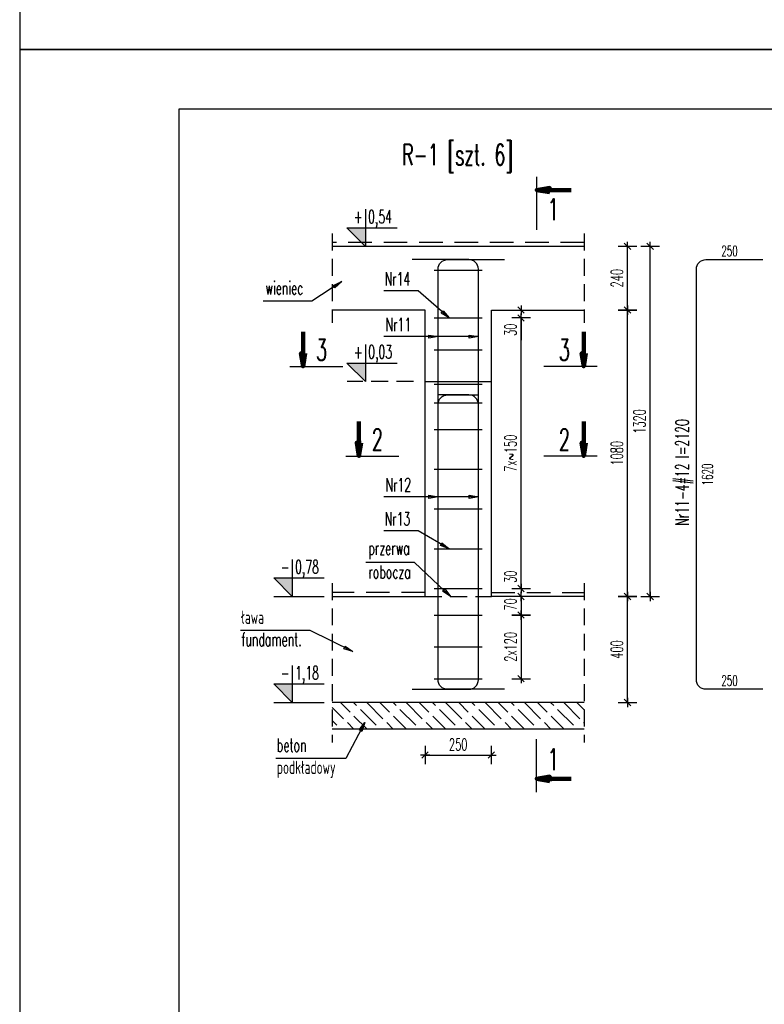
# Model space of a CAD drawing. Header units: centimetres. Extents: x -8002 to -6952, y -9103 to -4648.
# Tile 28 of 35: x -8002 to -7722, y -5751 to -5380. Entities that reach past the tile are written whole.
import ezdxf
from ezdxf.enums import TextEntityAlignment as Align

# ---------------------------------------------------------------- set-up
doc = ezdxf.new("R2010")
doc.units = ezdxf.units.CM
doc.linetypes.add('DASHED', pattern=[19.05, 12.7, -6.35])
doc.layers.get('defpoints').update_dxf_attribs({"color": 8})
for name, color, linetype in [('hatch_R&F', 4, 'Continuous'), ('izolacje_R&F', 3, 'DASHED'), ('konstr_R&F', 2, 'Continuous'), ('odnośniki_R&F', 8, 'Continuous'), ('opisy_prętów_R&F', 2, 'Continuous'), ('opisy_R&F', 3, 'Continuous'), ('ozn_graficzne_R&F', 5, 'Continuous'), ('strzemiona_R&F', 7, 'Continuous'), ('widoki_przerywana_R&F', 4, 'DASHED'), ('widoki_R&F', 4, 'Continuous'), ('wymiary_R&F', 3, 'Continuous'), ('zbrojenie_R&F', 1, 'Continuous')]:
    doc.layers.add(name, color=color, linetype=linetype)
doc.styles.add('simplex 0.6', font='simplex.shx', dxfattribs={"width": 0.6})
doc.styles.get("Standard").update_dxf_attribs({"font": 'simplex.shx', "width": 0.6})
doc.dimstyles.new('1_25 [mm]', dxfattribs={"dimscale": 0.25, "dimtxt": 18, "dimasz": 1, "dimexe": 0.18, "dimexo": 0.0625, "dimgap": 7, "dimtad": 1, "dimdec": 1, "dimlfac": 10, "dimrnd": 5, "dimdsep": 46, "dimtxsty": 'Standard', "dimblk1": 'KR', "dimblk2": 'KR', "dimsah": 1, "dimcen": 0.09, "dimse1": 1, "dimse2": 1, "dimclrd": 8, "dimadec": 0, "dimazin": 0, "dimtfac": 1, "dimtdec": 1, "dimtofl": 0, "dimtmove": 0, "dimatfit": 3, "dimfxl": 1, "dimtvp": 1, "dimtolj": 1, "dimtzin": 0, "dimarcsym": 0})
doc.dimstyles.new('PRĘTY 25', dxfattribs={"dimscale": 2.5, "dimtxt": 1.6, "dimasz": 0.4, "dimexe": 0, "dimexo": 0, "dimgap": 0.5, "dimtad": 1, "dimdec": 1, "dimlfac": 10, "dimrnd": 10, "dimzin": 12, "dimdsep": 46, "dimtxsty": 'Standard', "dimblk1": 'W', "dimblk2": 'W', "dimsah": 1, "dimcen": 0, "dimdle": 10, "dimse1": 1, "dimse2": 1, "dimsd1": 1, "dimsd2": 1, "dimclrd": 7, "dimclre": 256, "dimclrt": 256, "dimaunit": 1, "dimadec": 0, "dimazin": 0, "dimtfac": 8e-05, "dimtdec": 1, "dimtix": 1, "dimtmove": 2, "dimatfit": 3, "dimldrblk": 'W', "dimfxl": 1, "dimtolj": 1, "dimtzin": 9, "dimarcsym": 0})
doc.dimstyles.new('PRĘTY 50', dxfattribs={"dimscale": 5, "dimtxt": 1.6, "dimasz": 0.4, "dimexe": 0, "dimexo": 0, "dimgap": 0.5, "dimtad": 1, "dimdec": 1, "dimlfac": 10, "dimrnd": 10, "dimzin": 12, "dimdsep": 46, "dimtxsty": 'Standard', "dimblk1": 'W', "dimblk2": 'W', "dimsah": 1, "dimcen": 0, "dimdle": 10, "dimse1": 1, "dimse2": 1, "dimsd1": 1, "dimsd2": 1, "dimclrd": 7, "dimclre": 256, "dimclrt": 256, "dimaunit": 1, "dimadec": 0, "dimazin": 0, "dimtfac": 8e-05, "dimtdec": 1, "dimtix": 1, "dimtmove": 2, "dimatfit": 3, "dimldrblk": 'W', "dimfxl": 1, "dimtolj": 1, "dimtzin": 9, "dimarcsym": 0})

# ---------------------------------------------------------------- blocks, each defined once
blk = doc.blocks.new('KR')
for p, q in [((-7, 0), (7, 0)), ((0, -14), (0, 14))]:
    blk.add_line(p, q)
at = {"color": 2}
blk.add_line((-4.9, -4.9), (4.9, 4.9), dxfattribs=at)
blk = doc.blocks.new('*D606')
at = {"layer": 'defpoints', "color": 0, "transparency": 16777216}
for p in [(-7824.54, -5597.09), (-7828.04, -5604.09), (-7813.35, -5604.09)]:
    blk.add_point(p, dxfattribs=at)
at = {"layer": 'wymiary_R&F', "color": 8, "lineweight": -2, "transparency": 16777216}
blk.add_line((-7813.35, -5597.34), (-7813.35, -5603.84), dxfattribs=at)
at = {"layer": 'wymiary_R&F', "color": 8, "lineweight": -2, "transparency": 16777216, "xscale": 0.25, "yscale": 0.25, "zscale": 0.25}
for p, rotation in [((-7813.35, -5597.09), 90), ((-7813.35, -5604.09), 270)]:
    blk.add_blockref('KR', p, dxfattribs=dict(at, rotation=rotation))
at = {"layer": 'wymiary_R&F', "color": 0, "transparency": 16777216, "insert": (-7817.35, -5600.09), "char_height": 4.5, "attachment_point": 5, "rotation": 90}
blk.add_mtext('\\A1;70', dxfattribs=at)
blk = doc.blocks.new('*D607')
at = {"layer": 'defpoints', "color": 0, "transparency": 16777216}
for p in [(-7828.04, -5604.09), (-7828.04, -5628.09), (-7813.35, -5628.09)]:
    blk.add_point(p, dxfattribs=at)
at = {"layer": 'wymiary_R&F', "color": 8, "lineweight": -2, "transparency": 16777216}
blk.add_line((-7813.35, -5604.34), (-7813.35, -5627.84), dxfattribs=at)
at = {"layer": 'wymiary_R&F', "color": 8, "lineweight": -2, "transparency": 16777216, "xscale": 0.25, "yscale": 0.25, "zscale": 0.25}
for p, rotation in [((-7813.35, -5604.09), 90), ((-7813.35, -5628.09), 270)]:
    blk.add_blockref('KR', p, dxfattribs=dict(at, rotation=rotation))
at = {"layer": 'wymiary_R&F', "color": 0, "transparency": 16777216, "insert": (-7817.35, -5616.09), "char_height": 4.5, "attachment_point": 5, "rotation": 90, "style": 'simplex 0.6'}
blk.add_mtext('\\A1;2x120', dxfattribs=at)
blk = doc.blocks.new('*D584')
at = {"layer": 'defpoints', "color": 0, "transparency": 16777216}
for p in [(-7828.04, -5594.09), (-7813.35, -5594.09), (-7824.54, -5597.09)]:
    blk.add_point(p, dxfattribs=at)
at = {"layer": 'wymiary_R&F', "color": 8, "lineweight": -2, "transparency": 16777216}
for p, q in [((-7813.35, -5593.84), (-7813.35, -5585.72)), ((-7813.35, -5597.34), (-7813.35, -5597.59))]:
    blk.add_line(p, q, dxfattribs=at)
at = {"layer": 'wymiary_R&F', "color": 8, "lineweight": -2, "transparency": 16777216, "xscale": 0.25, "yscale": 0.25, "zscale": 0.25}
for p, rotation in [((-7813.35, -5594.09), 270), ((-7813.35, -5597.09), 90)]:
    blk.add_blockref('KR', p, dxfattribs=dict(at, rotation=rotation))
at = {"layer": 'wymiary_R&F', "color": 0, "transparency": 16777216, "insert": (-7817.35, -5589.65), "char_height": 4.5, "attachment_point": 5, "rotation": 90}
blk.add_mtext('\\A1;30', dxfattribs=at)
blk = doc.blocks.new('*D578')
at = {"layer": 'defpoints', "color": 0, "transparency": 16777216}
for p in [(-7824.54, -5489.09), (-7828.04, -5492.09), (-7813.35, -5492.09)]:
    blk.add_point(p, dxfattribs=at)
at = {"layer": 'wymiary_R&F', "color": 8, "lineweight": -2, "transparency": 16777216}
for p, q in [((-7813.35, -5488.84), (-7813.35, -5488.59)), ((-7813.35, -5492.34), (-7813.35, -5500.46))]:
    blk.add_line(p, q, dxfattribs=at)
at = {"layer": 'wymiary_R&F', "color": 8, "lineweight": -2, "transparency": 16777216, "xscale": 0.25, "yscale": 0.25, "zscale": 0.25}
for p, rotation in [((-7813.35, -5489.09), 270), ((-7813.35, -5492.09), 90)]:
    blk.add_blockref('KR', p, dxfattribs=dict(at, rotation=rotation))
at = {"layer": 'wymiary_R&F', "color": 0, "transparency": 16777216, "insert": (-7817.35, -5496.53), "char_height": 4.5, "attachment_point": 5, "rotation": 90}
blk.add_mtext('\\A1;30', dxfattribs=at)
blk = doc.blocks.new('*D579')
at = {"layer": 'defpoints', "color": 0, "transparency": 16777216}
for p in [(-7828.04, -5492.09), (-7813.35, -5492.09), (-7829.44, -5594.09)]:
    blk.add_point(p, dxfattribs=at)
at = {"layer": 'wymiary_R&F', "color": 8, "lineweight": -2, "transparency": 16777216}
blk.add_line((-7813.35, -5593.84), (-7813.35, -5492.34), dxfattribs=at)
at = {"layer": 'wymiary_R&F', "color": 8, "lineweight": -2, "transparency": 16777216, "xscale": 0.25, "yscale": 0.25, "zscale": 0.25}
for p, rotation in [((-7813.35, -5492.09), 90), ((-7813.35, -5594.09), 270)]:
    blk.add_blockref('KR', p, dxfattribs=dict(at, rotation=rotation))
at = {"layer": 'wymiary_R&F', "color": 0, "transparency": 16777216, "insert": (-7817.35, -5543.09), "char_height": 4.5, "attachment_point": 5, "rotation": 90, "style": 'simplex 0.6'}
blk.add_mtext('\\A1;7x~150', dxfattribs=at)
blk = doc.blocks.new('W')
at = {"lineweight": 18}
for p, q in [((66734.272, -158580.872), (66863.494, -158581.143)), ((66733.14, -158581.999), (66732.869, -158711.221))]:
    blk.add_line(p, q, dxfattribs=at)
for radius in [3.765, 2.447]:
    blk.add_circle((66798.503, -158672.515), radius, dxfattribs=at)
for centre, radius, start, end in [((66734.269, -158582.001), 1.129, 89.87977, 179.87977), ((66862.505, -158583.964), 2.824, 16.7493, 89.87977), ((66863.488, -158583.966), 2.824, 16.54501, 89.87977), ((66805.956, -158667.717), 85.33, 64.98828, 86.63544), ((66799.917, -158770.445), 188.235, 76.25086, 86.63543), ((66805.956, -158667.717), 84.154, 64.98828, 128.20069), ((66786.8, -158606.748), 81.882, 341.53714, 16.7493), ((66786.8, -158606.748), 82.824, 341.53714, 16.54501), ((66805.956, -158667.717), 81.801, 68.48995, 128.20069), ((66838.392, -158613.201), 26.353, 6.14358, 76.25086), ((66825.597, -158617.882), 28.235, 68.48996, 110.1351), ((66829.599, -158617.043), 29.412, 17.04731, 64.98828), ((66857.996, -158706.248), 122.353, 110.1351, 143.97002), ((66829.599, -158617.043), 28.235, 17.04731, 64.98828), ((66768.465, -158620.076), 23.529, 128.20069, 152.28248), ((66768.465, -158620.076), 21.176, 128.20069, 152.28248), ((66807.753, -158625.116), 21.176, 71.14641, 130.05003), ((66801.224, -158644.236), 41.38, 19.43014, 71.14641), ((66762.615, -158617.002), 16.921, 152.28248, 197.57296), ((66945.529, -158789.02), 235.294, 130.05004, 136.60143), ((66816.102, -158621.181), 42.353, 334.08368, 17.04731), ((66816.102, -158621.181), 43.529, 334.08368, 17.04731), ((66762.615, -158617.002), 14.568, 152.28248, 197.57296), ((66806.22, -158618.367), 58.918, 332.83643, 7.79053), ((66927.732, -158571.3), 185.882, 195.6602, 198.49274), ((66927.732, -158571.3), 188.235, 195.6602, 198.49274), ((66733.52, -158580.493), 128.235, 314.87977, 339.83879), ((66830.601, -158628.26), 23.569, 333.80136, 8.7092), ((66857.996, -158706.248), 114.824, 136.60143, 154.98438), ((66743.861, -158632.797), 8, 340.08992, 18.49274), ((66820.278, -158637.515), 21.176, 326.97255, 19.43014), ((66743.861, -158632.797), 5.647, 340.08992, 18.49274), ((66733.142, -158580.869), 141.176, 291.28942, 338.47012), ((66733.142, -158580.869), 142.118, 291.28942, 338.49166), ((66812.327, -158673.031), 65.882, 143.97002, 193.16671), ((66926.154, -158698.822), 188.235, 160.08992, 177.01679), ((66837.529, -158667.136), 94.118, 159.86028, 196.56363), ((66837.529, -158667.136), 91.765, 159.86028, 193.16671), ((66733.52, -158580.493), 131.765, 314.87977, 333.80136), ((66733.142, -158580.869), 134.588, 318.23663, 334.08368), ((66733.142, -158580.869), 135.765, 318.43708, 334.08368), ((66733.142, -158580.869), 125.106, 292.5922, 326.97255), ((66788.059, -158673.613), 37.647, 154.98437, 188.67313), ((66835.24, -158679.727), 9.412, 103.13701, 134.87977), ((66833.529, -158672.395), 1.882, 13.47259, 103.13701), ((66733.142, -158580.869), 128.235, 289.92076, 315.118), ((66826.207, -158674.149), 9.412, 314.12236, 13.47259), ((66733.142, -158580.869), 132.706, 291.38849, 315.99781), ((66733.142, -158580.869), 131.765, 295.95818, 315.11162), ((66772.707, -158675.954), 22.118, 188.67312, 292.5922), ((66764.527, -158689.081), 26.353, 179.87977, 260.17328), ((66764.86, -158688.749), 18.303, 196.56362, 252.83776), ((66780.501, -158678.15), 23.569, 261.05034, 295.95818), ((66758.795, -158634.636), 73.412, 279.6886, 288.0475), ((66766.904, -158682.132), 25.229, 252.83776, 279.6886), ((66735.694, -158710.244), 2.824, 179.87977, 253.01024), ((66735.692, -158711.227), 2.824, 179.87977, 253.21454), ((66758.795, -158634.636), 81.882, 253.01024, 288.2224), ((66758.795, -158634.636), 82.824, 253.21454, 288.2224), ((66767.11, -158682.395), 33.412, 257.7647, 281.37192)]:
    blk.add_arc(centre, radius, start, end, dxfattribs=at)
blk = doc.blocks.new('*D587')
at = {"layer": 'defpoints', "color": 0, "transparency": 16777216}
for p in [(-7849.54, -5597.09), (-7824.54, -5597.09), (-7824.54, -5656.87)]:
    blk.add_point(p, dxfattribs=at)
at = {"layer": 'wymiary_R&F', "color": 8, "lineweight": -2, "transparency": 16777216}
blk.add_line((-7849.29, -5656.87), (-7824.79, -5656.87), dxfattribs=at)
at = {"layer": 'wymiary_R&F', "color": 8, "lineweight": -2, "transparency": 16777216, "xscale": 0.25, "yscale": 0.25, "zscale": 0.25, "rotation": 180}
blk.add_blockref('KR', (-7849.54, -5656.87), dxfattribs=at)
at = {"layer": 'wymiary_R&F', "color": 8, "lineweight": -2, "transparency": 16777216, "xscale": 0.25, "yscale": 0.25, "zscale": 0.25}
blk.add_blockref('KR', (-7824.54, -5656.87), dxfattribs=at)
at = {"layer": 'wymiary_R&F', "color": 0, "transparency": 16777216, "insert": (-7837.04, -5652.87), "char_height": 4.5, "attachment_point": 5}
blk.add_mtext('\\A1;250', dxfattribs=at)
blk = doc.blocks.new('*D580')
at = {"layer": 'defpoints', "color": 0, "transparency": 16777216}
for p in [(-7789.54, -5597.09), (-7773.22, -5597.09), (-7789.54, -5637.09)]:
    blk.add_point(p, dxfattribs=at)
at = {"layer": 'wymiary_R&F', "color": 8, "lineweight": -2, "transparency": 16777216}
blk.add_line((-7773.22, -5636.84), (-7773.22, -5597.34), dxfattribs=at)
at = {"layer": 'wymiary_R&F', "color": 8, "lineweight": -2, "transparency": 16777216, "xscale": 0.25, "yscale": 0.25, "zscale": 0.25}
for p, rotation in [((-7773.22, -5597.09), 90), ((-7773.22, -5637.09), 270)]:
    blk.add_blockref('KR', p, dxfattribs=dict(at, rotation=rotation))
at = {"layer": 'wymiary_R&F', "color": 0, "transparency": 16777216, "insert": (-7777.22, -5617.09), "char_height": 4.5, "attachment_point": 5, "rotation": 90}
blk.add_mtext('\\A1;400', dxfattribs=at)
blk = doc.blocks.new('*D581')
at = {"layer": 'defpoints', "color": 0, "transparency": 16777216}
for p in [(-7789.54, -5489.09), (-7773.22, -5489.09), (-7789.54, -5597.09)]:
    blk.add_point(p, dxfattribs=at)
at = {"layer": 'wymiary_R&F', "color": 8, "lineweight": -2, "transparency": 16777216}
blk.add_line((-7773.22, -5596.84), (-7773.22, -5489.34), dxfattribs=at)
at = {"layer": 'wymiary_R&F', "color": 8, "lineweight": -2, "transparency": 16777216, "xscale": 0.25, "yscale": 0.25, "zscale": 0.25}
for p, rotation in [((-7773.22, -5489.09), 90), ((-7773.22, -5597.09), 270)]:
    blk.add_blockref('KR', p, dxfattribs=dict(at, rotation=rotation))
at = {"layer": 'wymiary_R&F', "color": 0, "transparency": 16777216, "insert": (-7777.22, -5543.09), "char_height": 4.5, "attachment_point": 5, "rotation": 90, "style": 'simplex 0.6'}
blk.add_mtext('\\A1;1080', dxfattribs=at)
blk = doc.blocks.new('*D582')
at = {"layer": 'defpoints', "color": 0, "transparency": 16777216}
for p in [(-7789.54, -5465.09), (-7773.22, -5465.09), (-7789.54, -5489.09)]:
    blk.add_point(p, dxfattribs=at)
at = {"layer": 'wymiary_R&F', "color": 8, "lineweight": -2, "transparency": 16777216}
blk.add_line((-7773.22, -5488.84), (-7773.22, -5465.34), dxfattribs=at)
at = {"layer": 'wymiary_R&F', "color": 8, "lineweight": -2, "transparency": 16777216, "xscale": 0.25, "yscale": 0.25, "zscale": 0.25}
for p, rotation in [((-7773.22, -5465.09), 90), ((-7773.22, -5489.09), 270)]:
    blk.add_blockref('KR', p, dxfattribs=dict(at, rotation=rotation))
at = {"layer": 'wymiary_R&F', "color": 0, "transparency": 16777216, "insert": (-7777.22, -5477.09), "char_height": 4.5, "attachment_point": 5, "rotation": 90}
blk.add_mtext('\\A1;240', dxfattribs=at)
blk = doc.blocks.new('*D583')
at = {"layer": 'defpoints', "color": 0, "transparency": 16777216}
for p in [(-7789.54, -5465.09), (-7764.74, -5465.09), (-7789.54, -5597.09)]:
    blk.add_point(p, dxfattribs=at)
at = {"layer": 'wymiary_R&F', "color": 8, "lineweight": -2, "transparency": 16777216}
blk.add_line((-7764.74, -5596.84), (-7764.74, -5465.34), dxfattribs=at)
at = {"layer": 'wymiary_R&F', "color": 8, "lineweight": -2, "transparency": 16777216, "xscale": 0.25, "yscale": 0.25, "zscale": 0.25}
for p, rotation in [((-7764.74, -5465.09), 90), ((-7764.74, -5597.09), 270)]:
    blk.add_blockref('KR', p, dxfattribs=dict(at, rotation=rotation))
at = {"layer": 'wymiary_R&F', "color": 0, "transparency": 16777216, "insert": (-7768.74, -5531.09), "char_height": 4.5, "attachment_point": 5, "rotation": 90}
blk.add_mtext('\\A1;1320', dxfattribs=at)
blk = doc.blocks.new('*D614')
at = {"layer": 'defpoints', "color": 0, "transparency": 16777216}
for p in [(-7722.3, -5470.09), (-7722.3, -5470.09), (-7747.3, -5473.69)]:
    blk.add_point(p, dxfattribs=at)
at = {"layer": 'wymiary_R&F', "transparency": 16777216, "insert": (-7734.8, -5466.84), "char_height": 4, "attachment_point": 5}
blk.add_mtext('\\A1;250', dxfattribs=at)
blk = doc.blocks.new('*D615')
at = {"layer": 'defpoints', "color": 0, "transparency": 16777216}
for p in [(-7743.7, -5470.09), (-7743.7, -5632.09), (-7739.89, -5632.09)]:
    blk.add_point(p, dxfattribs=at)
at = {"layer": 'wymiary_R&F', "transparency": 16777216, "insert": (-7743.14, -5551.09), "char_height": 4, "attachment_point": 5, "rotation": 90}
blk.add_mtext('\\A1;1620', dxfattribs=at)
blk = doc.blocks.new('*D610')
at = {"layer": 'defpoints', "color": 0, "transparency": 16777216}
for p in [(-7747.3, -5628.49), (-7722.3, -5632.09), (-7722.3, -5632.09)]:
    blk.add_point(p, dxfattribs=at)
at = {"layer": 'wymiary_R&F', "transparency": 16777216, "insert": (-7734.8, -5628.84), "char_height": 4, "attachment_point": 5}
blk.add_mtext('\\A1;250', dxfattribs=at)
blk = doc.blocks.new('linia_przekroju_k')
blk.add_line((0, 5), (0, -15))
blk.add_leader([(0, 0), (13, 0)], dimstyle='PRĘTY 25', override={"dimscale": 5, "dimtxt": 1.6, "dimasz": 1, "dimgap": 0.5, "dimtad": 0, "dimclrd": 2, "dimldrblk": 'ClosedBlank', "dimlwd": 65534})

msp = doc.modelspace()

# ---------------------------------------------------------------- hatches: boundary and pattern name
at = {"layer": 'hatch_R&F'}
h = msp.add_hatch(dxfattribs=at)
h.set_pattern_fill('ACAD_ISO02W100', color=256, scale=0.7, angle=135)
h.set_pattern_definition([(135, (-13795.2168, -16280.1837), (-2.4748737, -2.4748737), [8.4, -2.1])])
h.paths.add_polyline_path([(-7884.544, -5637.09), (-7884.544, -5647.09), (-7789.544, -5647.09), (-7789.544, -5637.09)])
at = {"layer": 'ozn_graficzne_R&F'}
for points in [[(-7872.015, -5465.09), (-7879.015, -5458.09), (-7872.015, -5458.09)], [(-7871.982, -5516.09), (-7878.982, -5509.09), (-7871.982, -5509.09)], [(-7899.544, -5597.09), (-7906.544, -5590.09), (-7899.544, -5590.09)], [(-7899.544, -5637.09), (-7906.544, -5630.09), (-7899.544, -5630.09)]]:
    msp.add_hatch(color=7, dxfattribs=at).paths.add_polyline_path(points)

# ---------------------------------------------------------------- linework, layer by layer
at = {"layer": 'defpoints'}
for points in [[(-8002.267, -5390.866), (-7477.267, -5390.866), (-7477.267, -4648.366), (-8002.267, -4648.366)], [(-8002.267, -6133.366), (-6952.267, -6133.366), (-6952.267, -5390.866), (-8002.267, -5390.866)]]:
    msp.add_lwpolyline(points, close=True, dxfattribs=at)
at = {"layer": 'izolacje_R&F', "ltscale": 0.7}
for p, q in [((-7789.544, -5463.59), (-7884.544, -5463.59)), ((-7849.544, -5595.59), (-7884.544, -5595.59)), ((-7824.544, -5595.59), (-7789.544, -5595.59))]:
    msp.add_line(p, q, dxfattribs=at)
at = {"layer": 'konstr_R&F'}
msp.add_line((-7789.544, -5637.09), (-7884.544, -5637.09), dxfattribs=at)
for points in [[(-7789.544, -5465.09), (-7884.544, -5465.09)], [(-7884.544, -5597.09), (-7849.544, -5597.09), (-7849.544, -5489.09), (-7884.544, -5489.09)], [(-7789.544, -5597.09), (-7824.544, -5597.09), (-7824.544, -5489.09), (-7789.544, -5489.09)]]:
    msp.add_lwpolyline(points, dxfattribs=at)
at = {"layer": 'ozn_graficzne_R&F', "color": 4}
for p, q in [((-7906.544, -5597.09), (-7887.544, -5597.09)), ((-7906.544, -5637.09), (-7887.544, -5637.09))]:
    msp.add_line(p, q, dxfattribs=at)
at = {"layer": 'ozn_graficzne_R&F', "color": 7}
for points in [[(-7872.015, -5451.09), (-7872.015, -5465.09), (-7879.015, -5458.09), (-7860.015, -5458.09)], [(-7871.982, -5502.09), (-7871.982, -5516.09), (-7878.982, -5509.09), (-7859.982, -5509.09)], [(-7899.544, -5583.09), (-7899.544, -5597.09), (-7906.544, -5590.09), (-7887.544, -5590.09)], [(-7899.544, -5623.09), (-7899.544, -5637.09), (-7906.544, -5630.09), (-7887.544, -5630.09)]]:
    msp.add_lwpolyline(points, dxfattribs=at)
at = {"layer": 'strzemiona_R&F', "ltscale": 0.25}
for p, q in [((-7846.044, -5524.09), (-7828.044, -5524.09)), ((-7846.044, -5594.09), (-7828.044, -5594.09)), ((-7846.044, -5604.09), (-7828.044, -5604.09)), ((-7846.044, -5628.09), (-7828.044, -5628.09))]:
    msp.add_line(p, q, dxfattribs=at)
at = {"layer": 'strzemiona_R&F', "color": 4, "ltscale": 0.25}
msp.add_line((-7846.044, -5616.09), (-7828.044, -5616.09), dxfattribs=at)
at = {"layer": 'strzemiona_R&F', "ltscale": 0.25}
for points in [[(-7846.044, -5474.09), (-7828.044, -5474.09)], [(-7846.044, -5492.09), (-7828.044, -5492.09)]]:
    msp.add_lwpolyline(points, dxfattribs=at)
at = {"layer": 'strzemiona_R&F', "color": 4, "ltscale": 0.25}
for points in [[(-7846.044, -5504.09), (-7828.044, -5504.09)], [(-7846.044, -5517.09), (-7828.044, -5517.09)], [(-7846.044, -5534.09), (-7828.044, -5534.09)], [(-7846.044, -5549.09), (-7828.044, -5549.09)], [(-7846.044, -5564.09), (-7828.044, -5564.09)], [(-7846.044, -5579.09), (-7828.044, -5579.09)]]:
    msp.add_lwpolyline(points, dxfattribs=at)
at = {"layer": 'widoki_przerywana_R&F', "ltscale": 0.5}
for p, q in [((-7884.544, -5460.29), (-7884.544, -5493.89)), ((-7789.544, -5460.29), (-7789.544, -5493.89)), ((-7884.544, -5592.09), (-7884.544, -5652.09)), ((-7789.544, -5592.09), (-7789.544, -5652.09)), ((-7849.544, -5597.09), (-7824.544, -5597.09))]:
    msp.add_line(p, q, dxfattribs=at)
at = {"layer": 'widoki_przerywana_R&F', "color": 4, "linetype": 'Continuous', "ltscale": 0.25}
msp.add_lwpolyline([(-7789.544, -5465.09), (-7884.544, -5465.09)], dxfattribs=at)
at = {"layer": 'widoki_przerywana_R&F', "ltscale": 0.5}
msp.add_lwpolyline([(-7853.902, -5516.09), (-7878.902, -5516.09)], dxfattribs=at)
at = {"layer": 'widoki_R&F'}
msp.add_line((-7789.544, -5647.09), (-7884.544, -5647.09), dxfattribs=at)
at = {"layer": 'widoki_R&F', "ltscale": 0.5}
msp.add_lwpolyline([(-7849.544, -5516.09), (-7824.544, -5516.09)], dxfattribs=at)
at = {"layer": 'wymiary_R&F', "color": 5}
msp.add_lwpolyline([(-7942.267, -6110.866), (-6974.767, -6110.866), (-6974.767, -5413.366), (-7942.267, -5413.366)], close=True, dxfattribs=at)
at = {"layer": 'zbrojenie_R&F'}
for points in [[(-7854.444, -5632.09), (-7833.044, -5632.09, 0.4142136), (-7829.444, -5628.49), (-7829.444, -5473.69), (-7829.444, -5473.69, 0.4142136), (-7833.044, -5470.09), (-7854.444, -5470.09)], [(-7819.644, -5632.09), (-7841.044, -5632.09, -0.4142136), (-7844.644, -5628.49), (-7844.644, -5473.69), (-7844.644, -5473.69, -0.4142136), (-7841.044, -5470.09), (-7819.644, -5470.09)], [(-7722.302, -5632.09), (-7743.702, -5632.09, -0.4142136), (-7747.302, -5628.49), (-7747.302, -5473.69), (-7747.302, -5473.69, -0.4142136), (-7743.702, -5470.09), (-7722.302, -5470.09)], [(-7854.444, -5632.09), (-7833.044, -5632.09, 0.4142136), (-7829.444, -5628.49), (-7829.444, -5524.69), (-7829.444, -5524.69, 0.4142136), (-7833.044, -5521.09), (-7844.444, -5521.09)], [(-7819.644, -5632.09), (-7841.044, -5632.09, -0.4142136), (-7844.644, -5628.49), (-7844.644, -5524.69), (-7844.644, -5524.69, -0.4142136), (-7841.044, -5521.09), (-7829.644, -5521.09)]]:
    msp.add_lwpolyline(points, format="xyb", dxfattribs=at)

# ---------------------------------------------------------------- block references
at = {"layer": 'ozn_graficzne_R&F'}
msp.add_blockref('linia_przekroju_k', (-7807.53, -5443.858), dxfattribs=at)
at = {"layer": 'ozn_graficzne_R&F', "rotation": 90}
for p in [(-7895.475, -5510.354), (-7874.433, -5544.132)]:
    msp.add_blockref('linia_przekroju_k', p, dxfattribs=at)
at = {"layer": 'ozn_graficzne_R&F', "xscale": -1}
for p, rotation in [((-7789.714, -5510.354), 270), ((-7789.714, -5544.132), 270), ((-7807.53, -5665.846), 180)]:
    msp.add_blockref('linia_przekroju_k', p, dxfattribs=dict(at, rotation=rotation))

# ---------------------------------------------------------------- texts
at = {"layer": 'opisy_prętów_R&F', "width": 0.6}
for s, p in [('Nr14', (-7864.752, -5479.86)), ('Nr13', (-7864.752, -5570.336))]:
    msp.add_text(s, height=5, dxfattribs=at).set_placement(p)
at = {"layer": 'opisy_prętów_R&F', "color": 3, "style": 'simplex 0.6', "width": 0.6}
for s, p in [('wieniec', (-7909.653, -5483.279)), ('przerwa', (-7870.872, -5581.362)), ('robocza', (-7870.872, -5590.362))]:
    msp.add_text(s, height=5, dxfattribs=at).set_placement(p)
at = {"layer": 'opisy_prętów_R&F', "style": 'simplex 0.6', "width": 0.6}
for s, p in [('Nr11', (-7864.426, -5497.086)), ('Nr12', (-7864.426, -5557.525))]:
    msp.add_text(s, height=5, dxfattribs=at).set_placement(p)
msp.add_text('Nr11-4#12 l=2120', height=5, rotation=90, dxfattribs=at).set_placement((-7750.169, -5550.31), align=Align.CENTER)
at = {"layer": 'opisy_R&F', "width": 0.6}
for s, p in [('ława', (-7918.769, -5607.442)), ('fundament.', (-7918.769, -5615.812)), ('beton', (-7905.381, -5655.653)), ('podkładowy', (-7905.381, -5664.024))]:
    msp.add_text(s, height=5, dxfattribs=at).set_placement(p)
at = {"layer": 'ozn_graficzne_R&F', "style": 'simplex 0.6', "width": 0.6}
msp.add_text('R-1 [szt. 6]', height=8, dxfattribs=at).set_placement((-7837.293, -5434.507), align=Align.CENTER)
for s, p in [('1', (-7801.264, -5451.177)), ('3', (-7888.552, -5504.088)), ('3', (-7797.033, -5504.088)), ('2', (-7867.51, -5537.866)), ('2', (-7797.033, -5537.866)), ('1', (-7801.264, -5658.527))]:
    msp.add_text(s, height=8, dxfattribs=at).set_placement(p, align=Align.MIDDLE_CENTER)
at = {"layer": 'ozn_graficzne_R&F', "color": 3, "style": 'simplex 0.6', "width": 0.6}
for s, p in [('+ 0,54', (-7876.384, -5456.391)), ('+ 0,03', (-7876.35, -5507.391)), ('- 0,78', (-7903.913, -5588.391)), ('- 1,18', (-7903.913, -5628.391))]:
    msp.add_text(s, height=5, dxfattribs=at).set_placement(p)

# ---------------------------------------------------------------- dimensions: what is measured, and where the dimension line sits
at = {"layer": 'wymiary_R&F'}
for base, p1, p2, dimstyle, override, picture, middle in [((-7773.218, -5465.09), (-7789.544, -5489.09), (-7789.544, -5465.09), '1_25 [mm]', {"dimtmove": 1}, '*D582', (-7777.218, -5477.09)), ((-7739.892, -5632.09), (-7743.702, -5470.09), (-7743.702, -5632.09), 'PRĘTY 25', {"dimpost": '<>'}, '*D615', (-7743.142, -5551.09)), ((-7773.218, -5489.09), (-7789.544, -5597.09), (-7789.544, -5489.09), '1_25 [mm]', {"dimtxsty": 'simplex 0.6'}, '*D581', (-7777.218, -5543.09))]:
    dim = msp.add_linear_dim(base=base, p1=p1, p2=p2, angle=90, dimstyle=dimstyle, override=override, dxfattribs=at)
    dim.commit()
    dim.dimension.update_dxf_attribs({"geometry": picture, "text_midpoint": middle})
for base, p1, p2, picture, middle in [((-7764.741, -5465.09), (-7789.544, -5597.09), (-7789.544, -5465.09), '*D583', (-7768.741, -5531.09)), ((-7813.348, -5492.09), (-7824.544, -5489.09), (-7828.044, -5492.09), '*D578', (-7817.348, -5496.526)), ((-7813.348, -5594.09), (-7824.544, -5597.09), (-7828.044, -5594.09), '*D584', (-7817.348, -5589.654)), ((-7773.218, -5597.09), (-7789.544, -5637.09), (-7789.544, -5597.09), '*D580', (-7777.218, -5617.09))]:
    dim = msp.add_linear_dim(base=base, p1=p1, p2=p2, angle=90, dimstyle='1_25 [mm]', dxfattribs=at)
    dim.commit()
    dim.dimension.update_dxf_attribs({"geometry": picture, "text_midpoint": middle})
for base, p1, p2, picture, middle in [((-7722.302, -5470.09), (-7747.302, -5473.69), (-7722.302, -5470.09), '*D614', (-7734.802, -5466.84)), ((-7722.302, -5632.09), (-7747.302, -5628.49), (-7722.302, -5632.09), '*D610', (-7734.802, -5628.84))]:
    dim = msp.add_linear_dim(base=base, p1=p1, p2=p2, dimstyle='PRĘTY 25', override={"dimpost": '<>'}, dxfattribs=at)
    dim.commit()
    dim.dimension.update_dxf_attribs({"geometry": picture, "text_midpoint": middle})
for base, p1, p2, text, override, picture, middle in [((-7813.348, -5492.09), (-7829.444, -5594.09), (-7828.044, -5492.09), '7x~150', {"dimtxsty": 'simplex 0.6', "dimtmove": 1}, '*D579', (-7817.348, -5543.09)), ((-7813.348, -5628.09), (-7828.044, -5604.09), (-7828.044, -5628.09), '2x120', {"dimtxsty": 'simplex 0.6', "dimtmove": 1, "dimtolj": 1}, '*D607', (-7817.348, -5616.09))]:
    dim = msp.add_linear_dim(base=base, p1=p1, p2=p2, angle=90, text=text, dimstyle='1_25 [mm]', override=override, dxfattribs=at)
    dim.commit()
    dim.dimension.update_dxf_attribs({"geometry": picture, "text_midpoint": middle})
dim = msp.add_linear_dim(base=(-7824.544, -5656.867), p1=(-7849.544, -5597.09), p2=(-7824.544, -5597.09), dimstyle='1_25 [mm]', dxfattribs=at)
dim.commit()
dim.dimension.update_dxf_attribs({"geometry": '*D587', "text_midpoint": (-7837.044, -5652.867)})
dim = msp.add_linear_dim(base=(-7813.348, -5604.09), p1=(-7824.544, -5597.09), p2=(-7828.044, -5604.09), angle=90, dimstyle='1_25 [mm]', dxfattribs=at)
dim.commit()
dim.dimension.update_dxf_attribs({"geometry": '*D606', "text_midpoint": (-7813.348, -5600.09), "dimtype": 160})

# ---------------------------------------------------------------- leaders
at = {"layer": 'odnośniki_R&F'}
for points, dimstyle, override in [([(-7880.881, -5478.336), (-7892.199, -5485.768), (-7910.555, -5485.768)], 'PRĘTY 25', {"dimasz": 1.4, "dimtad": 0, "dimclrd": 256, "dimldrblk": 'ClosedBlank'}), ([(-7840.437, -5492.09), (-7852.083, -5481.862), (-7865.076, -5481.862)], 'PRĘTY 50', {"dimasz": 0.7, "dimtad": 0, "dimclrd": 256, "dimldrblk": 'ClosedBlank'}), ([(-7844.644, -5499.088), (-7865.004, -5499.088)], 'PRĘTY 25', {"dimasz": 1.4, "dimtad": 0, "dimclrd": 256, "dimldrblk": 'ClosedBlank'}), ([(-7829.444, -5499.088), (-7865.004, -5499.088)], 'PRĘTY 25', {"dimasz": 1.4, "dimtad": 0, "dimclrd": 256, "dimldrblk": 'ClosedBlank'}), ([(-7844.644, -5559.528), (-7865.004, -5559.528)], 'PRĘTY 25', {"dimasz": 1.4, "dimtad": 0, "dimclrd": 256, "dimldrblk": 'ClosedBlank'}), ([(-7829.444, -5559.528), (-7865.004, -5559.528)], 'PRĘTY 25', {"dimasz": 1.4, "dimtad": 0, "dimclrd": 256, "dimldrblk": 'ClosedBlank'}), ([(-7840.437, -5579.09), (-7852.083, -5572.338), (-7865.076, -5572.338)], 'PRĘTY 50', {"dimasz": 0.7, "dimtad": 0, "dimclrd": 256, "dimldrblk": 'ClosedBlank'}), ([(-7839.983, -5597.09), (-7853.474, -5584.278), (-7871.83, -5584.278)], 'PRĘTY 25', {"dimasz": 1.4, "dimtad": 0, "dimclrd": 256, "dimldrblk": 'ClosedBlank'}), ([(-7876.714, -5617.893), (-7892.833, -5609.944), (-7919.093, -5609.944)], 'PRĘTY 25', {"dimasz": 1.4, "dimtad": 0, "dimclrd": 256, "dimldrblk": 'ClosedBlank'}), ([(-7872.27, -5644.609), (-7879.445, -5658.155), (-7905.705, -5658.155)], 'PRĘTY 25', {"dimasz": 1.4, "dimtad": 0, "dimclrd": 256, "dimldrblk": 'ClosedBlank'})]:
    msp.add_leader(points, dimstyle=dimstyle, override=override, dxfattribs=at)

doc.saveas('drawing.dxf')
